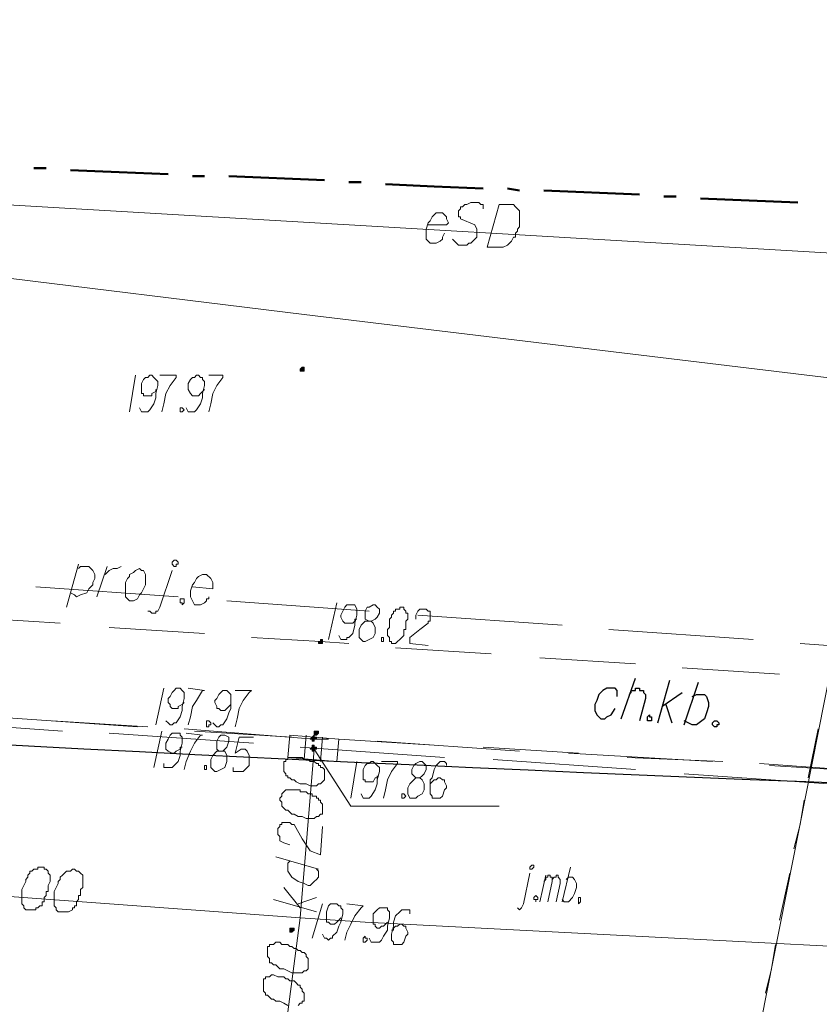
# Model space of a CAD drawing. Header units: metres. Extents: x 7431553 to 7432401, y 5544342 to 5544539.
# Tile 144 of 180: x 7432150 to 7432166, y 5544508 to 5544528. Entities that reach past the tile are written whole.
import ezdxf

# ---------------------------------------------------------------- set-up
doc = ezdxf.new("R2010")
doc.units = ezdxf.units.M
doc.header["$MEASUREMENT"] = 0
doc.layers.add('BG-PR90-PB-PZT-PZT01_2026_04_14$0$MAPA DCP', color=7, linetype='Continuous', lineweight=0)
doc.layers.add('PRIMETECH_XREF', color=7, linetype='Continuous', lineweight=5)

# ---------------------------------------------------------------- blocks, each defined once
blk = doc.blocks.new('BG-PR90-PB-PZT-PZT01_2026_04_14$0$Naddrwiną2025_v2klauzulap')
at = {"layer": 'BG-PR90-PB-PZT-PZT01_2026_04_14$0$MAPA DCP', "linetype": 'Continuous', "lineweight": 0, "transparency": 33554559}
for points in [[(7431647.147, 5544570.232), (7431647.189, 5544570.232), (7431647.189, 5544570.232), (7431647.189, 5544570.316), (7431647.147, 5544570.316), (7431647.147, 5544570.316), (7431647.147, 5544570.316), (7431647.147, 5544570.316), (7431647.105, 5544570.316), (7431647.105, 5544570.316), (7431647.105, 5544570.274), (7431647.105, 5544570.274), (7431647.105, 5544570.274), (7431647.147, 5544570.274)], [(7431649.052, 5544570.147), (7431649.052, 5544570.147), (7431649.052, 5544570.147), (7431649.094, 5544570.147), (7431649.094, 5544570.147), (7431649.094, 5544570.147), (7431649.094, 5544570.189), (7431649.094, 5544570.189), (7431649.094, 5544570.189), (7431649.094, 5544570.189), (7431649.052, 5544570.232), (7431649.052, 5544570.232), (7431649.052, 5544570.232), (7431649.052, 5544570.232), (7431649.01, 5544570.232), (7431649.01, 5544570.189), (7431649.01, 5544570.189), (7431649.01, 5544570.189), (7431649.01, 5544570.189), (7431649.01, 5544570.147), (7431649.01, 5544570.147), (7431649.01, 5544570.147), (7431649.01, 5544570.147)], [(7431649.179, 5544570.062), (7431649.179, 5544570.105), (7431649.221, 5544570.105), (7431649.221, 5544570.147), (7431649.179, 5544570.147), (7431649.179, 5544570.147), (7431649.179, 5544570.147), (7431649.179, 5544570.189), (7431649.179, 5544570.189), (7431649.137, 5544570.189), (7431649.137, 5544570.147), (7431649.137, 5544570.147), (7431649.137, 5544570.147), (7431649.137, 5544570.147), (7431649.094, 5544570.147), (7431649.137, 5544570.105), (7431649.137, 5544570.105), (7431649.137, 5544570.105), (7431649.137, 5544570.105), (7431649.137, 5544570.105), (7431649.137, 5544570.105)], [(7431641.474, 5544569.851), (7431641.474, 5544569.851), (7431641.517, 5544569.851), (7431641.517, 5544569.935), (7431641.474, 5544569.935), (7431641.474, 5544569.935), (7431641.474, 5544569.935), (7431641.474, 5544569.935), (7431641.432, 5544569.935), (7431641.432, 5544569.935), (7431641.432, 5544569.935), (7431641.432, 5544569.893), (7431641.432, 5544569.893), (7431641.432, 5544569.893), (7431641.432, 5544569.893)], [(7431653.158, 5544569.639), (7431653.158, 5544569.639), (7431653.158, 5544569.639), (7431653.158, 5544569.639), (7431653.201, 5544569.639), (7431653.201, 5544569.681), (7431653.201, 5544569.681), (7431653.201, 5544569.681), (7431653.201, 5544569.681), (7431653.158, 5544569.724), (7431653.158, 5544569.724), (7431653.158, 5544569.724), (7431653.158, 5544569.724), (7431653.116, 5544569.724), (7431653.116, 5544569.724), (7431653.116, 5544569.724), (7431653.116, 5544569.681), (7431653.116, 5544569.681), (7431653.116, 5544569.681), (7431653.116, 5544569.681), (7431653.116, 5544569.639), (7431653.116, 5544569.639), (7431653.116, 5544569.639), (7431653.116, 5544569.639), (7431653.116, 5544569.639)]]:
    blk.add_hatch(color=256, dxfattribs=at).paths.add_polyline_path(points)
at = {"layer": 'BG-PR90-PB-PZT-PZT01_2026_04_14$0$MAPA DCP', "linetype": 'Continuous', "lineweight": 0, "true_color": 0x9a3300, "transparency": 33554559}
blk.add_hatch(color=24, dxfattribs=at).paths.add_polyline_path([(7431649.391, 5544570.062), (7431649.391, 5544570.105), (7431649.433, 5544570.105), (7431649.433, 5544570.147), (7431649.391, 5544570.147), (7431649.391, 5544570.147), (7431649.391, 5544570.147), (7431649.391, 5544570.189), (7431649.391, 5544570.189), (7431649.348, 5544570.189), (7431649.348, 5544570.147), (7431649.348, 5544570.147), (7431649.348, 5544570.147), (7431649.306, 5544570.147), (7431649.306, 5544570.147), (7431649.306, 5544570.105), (7431649.348, 5544570.105), (7431649.348, 5544570.105), (7431649.348, 5544570.105), (7431649.348, 5544570.105), (7431649.348, 5544570.105)])
at = {"layer": 'BG-PR90-PB-PZT-PZT01_2026_04_14$0$MAPA DCP', "linetype": 'Continuous', "lineweight": 18, "transparency": 33554687}
for points in [[(7431647.782, 5544690.374), (7431650.83, 5544686.987), (7431669.838, 5544671.027), (7431674.706, 5544669.419), (7431674.071, 5544660.444), (7431673.859, 5544657.311), (7431673.182, 5544646.728), (7431669.795, 5544596.859), (7431670.727, 5544580.519), (7431669.541, 5544576.582), (7431663.784, 5544577.725), (7431638.977, 5544582.635), (7431654.894, 5544603.76), (7431656.037, 5544608.713), (7431647.147, 5544632.165), (7431642.49, 5544637.711), (7431645.919, 5544688.426), (7431646.046, 5544690.585)], [(7431638.088, 5544583.059), (7431638.977, 5544582.635), (7431663.784, 5544577.725), (7431669.541, 5544576.582), (7431669.033, 5544570.486), (7431668.61, 5544564.601), (7431667.213, 5544545.213), (7431636.479, 5544546.821)], [(7431649.899, 5544582.424), (7431649.687, 5544579.418)], [(7431649.856, 5544581.662), (7431649.729, 5544579.63)], [(7431649.899, 5544577.852), (7431650.11, 5544580.857)], [(7431647.697, 5544577.809), (7431647.824, 5544579.841)], [(7431649.645, 5544578.656), (7431649.56, 5544576.666)], [(7431649.645, 5544578.444), (7431649.475, 5544575.439)], [(7431647.486, 5544574.846), (7431647.613, 5544576.836)], [(7431649.602, 5544573.872), (7431649.814, 5544576.836)], [(7431649.475, 5544575.65), (7431649.348, 5544573.661)], [(7431649.433, 5544574.423), (7431649.221, 5544571.459)], [(7431647.274, 5544571.84), (7431647.401, 5544573.83)], [(7431649.348, 5544569.851), (7431649.56, 5544572.856)], [(7431649.306, 5544572.645), (7431649.179, 5544570.655)], [(7431647.062, 5544568.835), (7431647.147, 5544570.274), (7431647.189, 5544570.867)], [(7431649.179, 5544570.443), (7431649.179, 5544570.147), (7431648.967, 5544567.438)], [(7431649.137, 5544569.681), (7431649.01, 5544567.649)], [(7431649.052, 5544565.871), (7431649.264, 5544568.877)], [(7431646.851, 5544565.871), (7431646.978, 5544567.861)], [(7431648.925, 5544566.676), (7431648.798, 5544564.686)], [(7431648.925, 5544566.464), (7431648.713, 5544563.458)], [(7431646.639, 5544562.866), (7431646.766, 5544564.855)], [(7431648.798, 5544561.892), (7431649.01, 5544564.898)]]:
    blk.add_lwpolyline(points, dxfattribs=at)
at = {"layer": 'BG-PR90-PB-PZT-PZT01_2026_04_14$0$MAPA DCP', "color": 30, "linetype": 'Continuous', "lineweight": 18, "true_color": 0xff6500, "transparency": 33554687}
blk.add_lwpolyline([(7431634.193, 5544494.582), (7431635.421, 5544515.283), (7431637.326, 5544536.873), (7431638.638, 5544556.135), (7431640.331, 5544569.935), (7431642.533, 5544588.181), (7431638.68, 5544596.648)], dxfattribs=at)
at = {"layer": 'BG-PR90-PB-PZT-PZT01_2026_04_14$0$MAPA DCP', "color": 24, "linetype": 'Continuous', "lineweight": 18, "true_color": 0x9a3300, "transparency": 33554687}
for points in [[(7431650.745, 5544540.429), (7431652.904, 5544569.851), (7431652.989, 5544571.205), (7431653.92, 5544589.197)], [(7431649.391, 5544570.147), (7431650.576, 5544570.909), (7431650.576, 5544573.999)], [(7431649.645, 5544570.274), (7431649.137, 5544570.316)], [(7431651.38, 5544569.639), (7431651.338, 5544569.512), (7431651.296, 5544569.427), (7431651.211, 5544569.427), (7431651.169, 5544569.385), (7431651.126, 5544569.385), (7431651.084, 5544569.385), (7431651.042, 5544569.385), (7431650.999, 5544569.427), (7431650.957, 5544569.427), (7431650.957, 5544569.47), (7431650.915, 5544569.47), (7431650.915, 5544569.512), (7431650.915, 5544569.554), (7431650.915, 5544569.597), (7431650.915, 5544569.639), (7431650.957, 5544569.681), (7431650.957, 5544569.724), (7431651.253, 5544569.893), (7431651.507, 5544570.062), (7431651.592, 5544570.274), (7431650.999, 5544570.316)], [(7431651.634, 5544569.343), (7431651.888, 5544570.232)], [(7431651.719, 5544569.639), (7431651.761, 5544569.597), (7431651.931, 5544569.597), (7431652.058, 5544569.681), (7431652.142, 5544569.808), (7431652.185, 5544569.935), (7431652.227, 5544570.02), (7431652.227, 5544570.062), (7431652.185, 5544570.105), (7431652.142, 5544570.147), (7431652.1, 5544570.189), (7431652.058, 5544570.232), (7431652.015, 5544570.232), (7431651.931, 5544570.232), (7431651.888, 5544570.189)], [(7431652.608, 5544569.808), (7431652.481, 5544570.189)], [(7431652.777, 5544570.189), (7431652.523, 5544569.3)], [(7431649.602, 5544569.935), (7431649.094, 5544569.978)], [(7431649.391, 5544570.147), (7431652.904, 5544569.851)], [(7431652.693, 5544569.851), (7431652.269, 5544569.512)], [(7431657.138, 5544569.3), (7431652.904, 5544569.851)], [(7431654.725, 5544569.808), (7431654.682, 5544569.851), (7431654.682, 5544569.893), (7431654.64, 5544569.893), (7431654.64, 5544569.935), (7431654.598, 5544569.935), (7431654.555, 5544569.935), (7431654.513, 5544569.935), (7431654.471, 5544569.935), (7431654.428, 5544569.893), (7431654.386, 5544569.893), (7431654.344, 5544569.851), (7431654.301, 5544569.851), (7431654.301, 5544569.808), (7431654.259, 5544569.766), (7431654.217, 5544569.724), (7431654.217, 5544569.681), (7431654.217, 5544569.639), (7431654.174, 5544569.597), (7431654.174, 5544569.554), (7431654.132, 5544569.512), (7431654.132, 5544569.47), (7431654.132, 5544569.427), (7431654.132, 5544569.385), (7431654.09, 5544569.3), (7431654.09, 5544569.258), (7431654.132, 5544569.216), (7431654.132, 5544569.173), (7431654.132, 5544569.131), (7431654.174, 5544569.131), (7431654.174, 5544569.089), (7431654.217, 5544569.089), (7431654.259, 5544569.089), (7431654.428, 5544569.089), (7431654.471, 5544569.131), (7431654.513, 5544569.131), (7431654.513, 5544569.173), (7431654.555, 5544569.216), (7431654.598, 5544569.258), (7431654.598, 5544569.3), (7431654.64, 5544569.343), (7431654.64, 5544569.427), (7431654.682, 5544569.512), (7431654.725, 5544569.597)]]:
    blk.add_lwpolyline(points, dxfattribs=at)
at = {"layer": 'BG-PR90-PB-PZT-PZT01_2026_04_14$0$MAPA DCP', "color": 1, "linetype": 'Continuous', "lineweight": 18, "transparency": 33554687}
for points in [[(7431636.225, 5544533.825), (7431637.749, 5544558.675), (7431639.485, 5544588.266)], [(7431647.189, 5544580.265), (7431647.401, 5544583.27)], [(7431646.893, 5544576.285), (7431647.105, 5544579.291)], [(7431646.597, 5544572.306), (7431646.808, 5544575.312)], [(7431638.13, 5544573.661), (7431638.045, 5544573.661), (7431638.045, 5544573.618), (7431638.003, 5544573.576), (7431638.003, 5544573.534), (7431638.003, 5544573.491), (7431638.003, 5544573.449), (7431638.003, 5544573.407), (7431638.045, 5544573.322), (7431638.045, 5544573.28), (7431638.088, 5544573.237), (7431638.088, 5544573.195), (7431638.13, 5544573.195), (7431638.172, 5544573.153), (7431638.215, 5544573.153), (7431638.257, 5544573.153), (7431638.299, 5544573.153), (7431638.299, 5544573.195), (7431638.341, 5544573.195), (7431638.469, 5544573.491), (7431638.553, 5544573.534), (7431638.596, 5544573.534), (7431638.638, 5544573.534), (7431638.68, 5544573.534), (7431638.723, 5544573.534), (7431638.765, 5544573.491), (7431638.807, 5544573.449), (7431638.85, 5544573.407), (7431638.85, 5544573.364), (7431638.892, 5544573.322), (7431638.892, 5544573.28), (7431638.892, 5544573.237), (7431638.892, 5544573.153), (7431638.85, 5544573.11), (7431638.807, 5544573.068), (7431638.765, 5544573.026)], [(7431638.469, 5544572.518), (7431638.469, 5544572.899), (7431638.426, 5544572.941), (7431638.341, 5544572.899), (7431638.299, 5544572.899), (7431638.215, 5544572.814), (7431638.215, 5544572.772), (7431638.215, 5544572.687), (7431638.257, 5544572.645), (7431638.299, 5544572.602), (7431638.384, 5544572.56), (7431638.426, 5544572.518), (7431638.553, 5544572.475), (7431638.638, 5544572.475), (7431638.68, 5544572.475), (7431638.765, 5544572.475), (7431638.85, 5544572.56), (7431638.85, 5544572.602), (7431638.85, 5544572.687), (7431638.807, 5544572.772), (7431638.765, 5544572.814), (7431638.723, 5544572.814), (7431638.638, 5544572.856)], [(7431646.3, 5544568.327), (7431646.512, 5544571.29)], [(7431646.004, 5544567.607), (7431646.046, 5544568.03), (7431645.919, 5544568.03), (7431645.835, 5544567.988), (7431645.75, 5544567.903), (7431645.75, 5544567.861), (7431645.75, 5544567.819), (7431645.792, 5544567.734), (7431645.835, 5544567.692), (7431645.919, 5544567.649), (7431645.962, 5544567.607), (7431646.089, 5544567.565), (7431646.173, 5544567.565), (7431646.216, 5544567.565), (7431646.3, 5544567.607), (7431646.385, 5544567.649), (7431646.385, 5544567.692), (7431646.385, 5544567.776), (7431646.343, 5544567.861), (7431646.3, 5544567.903), (7431646.258, 5544567.903), (7431646.258, 5544567.946), (7431646.216, 5544567.946)], [(7431646.004, 5544564.347), (7431646.216, 5544567.311)], [(7431646.512, 5544566.676), (7431646.512, 5544566.718), (7431646.554, 5544566.76), (7431646.554, 5544566.845), (7431646.512, 5544566.845), (7431646.512, 5544566.887), (7431646.427, 5544566.93), (7431645.665, 5544567.184)], [(7431645.75, 5544565.787), (7431645.708, 5544565.829), (7431645.665, 5544565.871), (7431645.623, 5544565.956), (7431645.623, 5544566.041), (7431645.581, 5544566.125)], [(7431646.216, 5544565.617), (7431645.581, 5544565.829)], [(7431645.623, 5544565.236), (7431645.581, 5544565.279), (7431645.581, 5544565.448), (7431645.623, 5544565.49), (7431645.665, 5544565.533), (7431645.75, 5544565.575), (7431645.835, 5544565.575), (7431645.919, 5544565.533), (7431645.962, 5544565.533), (7431646.046, 5544565.448), (7431646.131, 5544565.406), (7431646.173, 5544565.279), (7431646.216, 5544565.194), (7431646.173, 5544565.152), (7431646.131, 5544565.067)], [(7431646.427, 5544564.982), (7431645.538, 5544565.236)]]:
    blk.add_lwpolyline(points, dxfattribs=at)
at = {"layer": 'BG-PR90-PB-PZT-PZT01_2026_04_14$0$MAPA DCP', "color": 94, "linetype": 'Continuous', "lineweight": 18, "true_color": 0x009a00, "transparency": 33554687}
for points in [[(7431648.967, 5544580.646), (7431649.983, 5544580.434)], [(7431650.449, 5544580.349), (7431650.957, 5544580.265), (7431651.465, 5544580.138)], [(7431651.973, 5544580.053), (7431652.947, 5544579.841)], [(7431653.455, 5544579.757), (7431653.963, 5544579.672), (7431654.471, 5544579.545)]]:
    blk.add_lwpolyline(points, dxfattribs=at)
at = {"layer": 'BG-PR90-PB-PZT-PZT01_2026_04_14$0$MAPA DCP', "linetype": 'Continuous', "lineweight": 50, "transparency": 33554687}
for points in [[(7431638.003, 5544580.222), (7431637.961, 5544579.206), (7431637.918, 5544578.19)], [(7431637.876, 5544577.682), (7431637.876, 5544577.428)], [(7431637.833, 5544576.92), (7431637.749, 5544574.931)], [(7431637.749, 5544574.423), (7431637.707, 5544574.169)], [(7431637.707, 5544573.661), (7431637.664, 5544572.645), (7431637.622, 5544571.629)], [(7431637.58, 5544571.121), (7431637.58, 5544570.867)], [(7431637.537, 5544570.359), (7431637.453, 5544568.369)], [(7431637.453, 5544567.861), (7431637.453, 5544567.607)], [(7431637.41, 5544567.099), (7431637.368, 5544566.083), (7431637.326, 5544565.067)], [(7431637.283, 5544564.559), (7431637.283, 5544564.305)]]:
    blk.add_lwpolyline(points, dxfattribs=at)
at = {"layer": 'BG-PR90-PB-PZT-PZT01_2026_04_14$0$MAPA DCP', "linetype": 'Continuous', "lineweight": 25, "transparency": 33554687}
for points in [[(7431648.798, 5544578.487), (7431648.798, 5544578.529), (7431648.84, 5544578.571), (7431648.883, 5544578.571), (7431648.883, 5544578.529), (7431648.925, 5544578.529), (7431648.925, 5544578.487), (7431648.883, 5544578.444), (7431648.84, 5544578.444)], [(7431648.671, 5544577.132), (7431648.713, 5544577.132), (7431648.713, 5544577.174), (7431648.798, 5544577.174), (7431648.798, 5544577.132), (7431648.798, 5544577.09), (7431648.756, 5544577.09), (7431648.713, 5544577.09)]]:
    blk.add_lwpolyline(points, close=True, dxfattribs=at)
for points in [[(7431648.29, 5544578.021), (7431648.248, 5544578.106), (7431648.248, 5544578.275), (7431648.29, 5544578.317), (7431648.417, 5544578.36), (7431648.502, 5544578.36), (7431648.629, 5544578.317), (7431648.756, 5544578.275), (7431648.883, 5544578.106), (7431648.883, 5544578.021), (7431648.84, 5544577.936), (7431648.798, 5544577.852)], [(7431648.883, 5544577.852), (7431647.994, 5544578.148)], [(7431648.502, 5544577.386), (7431648.205, 5544577.809)], [(7431648.84, 5544577.301), (7431647.951, 5544577.555)], [(7431648.459, 5544577.471), (7431648.84, 5544577.598)], [(7431648.248, 5544576.709), (7431648.205, 5544576.751), (7431648.163, 5544576.751), (7431648.163, 5544576.836), (7431648.121, 5544576.836), (7431648.121, 5544576.878), (7431648.121, 5544576.92), (7431648.163, 5544576.92), (7431648.163, 5544576.963), (7431648.163, 5544577.005), (7431648.205, 5544577.005), (7431648.248, 5544577.047), (7431648.29, 5544577.047), (7431648.332, 5544577.047), (7431648.798, 5544576.92)], [(7431648.756, 5544576.539), (7431647.909, 5544576.836)], [(7431648.29, 5544576.455), (7431648.163, 5544576.455), (7431648.121, 5544576.412), (7431648.121, 5544576.243), (7431648.163, 5544576.158), (7431648.248, 5544576.074), (7431648.375, 5544576.031), (7431648.459, 5544575.989), (7431648.544, 5544575.989), (7431648.586, 5544575.989), (7431648.671, 5544576.031), (7431648.713, 5544576.074), (7431648.756, 5544576.116), (7431648.756, 5544576.201), (7431648.713, 5544576.243), (7431648.671, 5544576.328), (7431648.544, 5544576.412)]]:
    blk.add_lwpolyline(points, dxfattribs=at)
at = {"layer": 'BG-PR90-PB-PZT-PZT01_2026_04_14$0$MAPA DCP', "linetype": 'Continuous', "lineweight": 9, "transparency": 33554687}
for points in [[(7431652.1, 5544575.396), (7431652.058, 5544575.439), (7431652.058, 5544575.523), (7431652.1, 5544575.566), (7431652.185, 5544575.608), (7431652.269, 5544575.608), (7431652.396, 5544575.566), (7431652.481, 5544575.523), (7431652.566, 5544575.439), (7431652.566, 5544575.396), (7431652.566, 5544575.354), (7431652.523, 5544575.312)], [(7431652.566, 5544575.312), (7431651.846, 5544575.481)], [(7431652.142, 5544574.931), (7431652.1, 5544574.973), (7431652.058, 5544574.973), (7431652.058, 5544575.015), (7431652.015, 5544575.015), (7431652.015, 5544575.058), (7431652.058, 5544575.058), (7431652.058, 5544575.1), (7431652.142, 5544575.1), (7431652.1, 5544575.1), (7431652.058, 5544575.142), (7431652.058, 5544575.185), (7431652.015, 5544575.185), (7431652.015, 5544575.227), (7431652.058, 5544575.227), (7431652.1, 5544575.269), (7431652.142, 5544575.269), (7431652.185, 5544575.269), (7431652.566, 5544575.185)], [(7431652.566, 5544575.015), (7431652.142, 5544575.1)], [(7431652.566, 5544574.846), (7431652.015, 5544574.973)], [(7431652.693, 5544574.38), (7431652.735, 5544574.423), (7431652.693, 5544574.465), (7431652.608, 5544574.507), (7431651.973, 5544574.634)], [(7431646.681, 5544572.264), (7431646.597, 5544572.264), (7431646.512, 5544572.306), (7431646.47, 5544572.348), (7431646.47, 5544572.391), (7431646.47, 5544572.433), (7431646.47, 5544572.475), (7431646.512, 5544572.518), (7431646.512, 5544572.56), (7431646.554, 5544572.56), (7431646.597, 5544572.56), (7431646.639, 5544572.56), (7431646.681, 5544572.56), (7431646.724, 5544572.56), (7431646.724, 5544572.518), (7431646.766, 5544572.518), (7431646.893, 5544572.348), (7431647.062, 5544572.137), (7431647.189, 5544572.137), (7431647.232, 5544572.518)], [(7431652.82, 5544572.137), (7431652.735, 5544572.137), (7431652.735, 5544571.967), (7431652.777, 5544571.925), (7431652.862, 5544571.84), (7431652.989, 5544571.798), (7431653.074, 5544571.798), (7431653.243, 5544571.756), (7431653.328, 5544571.756), (7431653.37, 5544571.756), (7431653.412, 5544571.798), (7431653.455, 5544571.798), (7431653.455, 5544571.84), (7431653.455, 5544571.883), (7431653.455, 5544571.925), (7431653.455, 5544571.967), (7431653.412, 5544572.01), (7431653.285, 5544572.052), (7431653.243, 5544572.094), (7431653.201, 5544572.094), (7431653.116, 5544572.052), (7431653.074, 5544572.052), (7431653.074, 5544572.01), (7431653.031, 5544571.967), (7431653.031, 5544571.925), (7431653.074, 5544571.883), (7431653.074, 5544571.84), (7431653.116, 5544571.798), (7431653.158, 5544571.798), (7431653.158, 5544571.756)], [(7431653.328, 5544571.29), (7431653.412, 5544571.332), (7431653.412, 5544571.502), (7431653.37, 5544571.544), (7431653.285, 5544571.586), (7431653.158, 5544571.671), (7431653.074, 5544571.671), (7431652.904, 5544571.713), (7431652.82, 5544571.713), (7431652.777, 5544571.713), (7431652.735, 5544571.671), (7431652.693, 5544571.671), (7431652.693, 5544571.629), (7431652.693, 5544571.544), (7431652.693, 5544571.502), (7431652.735, 5544571.459), (7431652.82, 5544571.375), (7431652.904, 5544571.375), (7431652.947, 5544571.375), (7431653.031, 5544571.375), (7431653.031, 5544571.417), (7431653.074, 5544571.417), (7431653.116, 5544571.459), (7431653.116, 5544571.502), (7431653.074, 5544571.544), (7431653.074, 5544571.586), (7431653.031, 5544571.629), (7431652.989, 5544571.671)], [(7431646.724, 5544571.29), (7431646.724, 5544571.332), (7431646.681, 5544571.417), (7431646.639, 5544571.459), (7431646.554, 5544571.502), (7431646.47, 5544571.502), (7431646.427, 5544571.459), (7431646.385, 5544571.417), (7431646.385, 5544571.375), (7431646.427, 5544571.29), (7431646.427, 5544571.248), (7431646.512, 5544571.205), (7431646.554, 5544571.205), (7431646.639, 5544571.205), (7431646.681, 5544571.205), (7431646.724, 5544571.29), (7431646.724, 5544571.205), (7431646.808, 5544571.121), (7431646.893, 5544571.078), (7431646.935, 5544571.078), (7431647.062, 5544571.078), (7431647.105, 5544571.121), (7431647.147, 5544571.163), (7431647.147, 5544571.205), (7431647.105, 5544571.29), (7431647.062, 5544571.375), (7431646.978, 5544571.417), (7431646.935, 5544571.417), (7431646.851, 5544571.417), (7431646.766, 5544571.375), (7431646.724, 5544571.332)], [(7431647.02, 5544570.655), (7431647.105, 5544570.697), (7431647.105, 5544570.824), (7431647.062, 5544570.824), (7431647.062, 5544570.867), (7431646.978, 5544570.951), (7431646.808, 5544570.994), (7431646.766, 5544570.994), (7431646.597, 5544571.036), (7431646.47, 5544571.036), (7431646.385, 5544570.994), (7431646.385, 5544570.951), (7431646.385, 5544570.909), (7431646.385, 5544570.867), (7431646.385, 5544570.824), (7431646.427, 5544570.782), (7431646.512, 5544570.74), (7431646.597, 5544570.697), (7431646.639, 5544570.697), (7431646.724, 5544570.74), (7431646.766, 5544570.782), (7431646.766, 5544570.824), (7431646.766, 5544570.867), (7431646.766, 5544570.909), (7431646.766, 5544570.951), (7431646.724, 5544570.994), (7431646.681, 5544570.994), (7431646.681, 5544571.036)], [(7431652.608, 5544570.824), (7431652.65, 5544571.163), (7431652.693, 5544571.121), (7431652.862, 5544570.994), (7431653.031, 5544570.909), (7431653.201, 5544570.824), (7431653.37, 5544570.782)], [(7431646.343, 5544570.613), (7431647.105, 5544570.443)], [(7431653.243, 5544570.316), (7431653.328, 5544570.359), (7431653.328, 5544570.401), (7431653.37, 5544570.443), (7431653.328, 5544570.486), (7431653.328, 5544570.528), (7431653.285, 5544570.528), (7431653.201, 5544570.613), (7431653.074, 5544570.655), (7431652.989, 5544570.697), (7431652.82, 5544570.74), (7431652.735, 5544570.74), (7431652.693, 5544570.697), (7431652.65, 5544570.697), (7431652.65, 5544570.655), (7431652.608, 5544570.613), (7431652.608, 5544570.57), (7431652.608, 5544570.528), (7431652.608, 5544570.486), (7431652.65, 5544570.443), (7431652.777, 5544570.401), (7431652.82, 5544570.401), (7431652.862, 5544570.401), (7431652.947, 5544570.401), (7431652.989, 5544570.401), (7431652.989, 5544570.443), (7431653.031, 5544570.486), (7431653.031, 5544570.528), (7431653.031, 5544570.57), (7431652.989, 5544570.613), (7431652.947, 5544570.655), (7431652.904, 5544570.697)], [(7431652.608, 5544570.316), (7431653.328, 5544570.105)], [(7431648.163, 5544568.496), (7431648.163, 5544568.835), (7431648.205, 5544568.792), (7431648.375, 5544568.665), (7431648.544, 5544568.581), (7431648.756, 5544568.538), (7431648.925, 5544568.496)], [(7431649.137, 5544568.877), (7431649.137, 5544568.581), (7431649.475, 5544568.496), (7431649.391, 5544568.623), (7431649.391, 5544568.708), (7431649.433, 5544568.75), (7431649.518, 5544568.792), (7431649.602, 5544568.792), (7431649.729, 5544568.792), (7431649.772, 5544568.75), (7431649.856, 5544568.665), (7431649.856, 5544568.581), (7431649.856, 5544568.496), (7431649.856, 5544568.454), (7431649.772, 5544568.454)], [(7431648.84, 5544568.03), (7431648.883, 5544568.073), (7431648.925, 5544568.115), (7431648.925, 5544568.157), (7431648.883, 5544568.2), (7431648.883, 5544568.242), (7431648.756, 5544568.327), (7431648.629, 5544568.369), (7431648.544, 5544568.411), (7431648.375, 5544568.411), (7431648.29, 5544568.411), (7431648.248, 5544568.411), (7431648.205, 5544568.369), (7431648.163, 5544568.327), (7431648.163, 5544568.284), (7431648.163, 5544568.242), (7431648.205, 5544568.2), (7431648.248, 5544568.157), (7431648.332, 5544568.115), (7431648.375, 5544568.073), (7431648.417, 5544568.073), (7431648.502, 5544568.115), (7431648.544, 5544568.115), (7431648.544, 5544568.157), (7431648.586, 5544568.2), (7431648.586, 5544568.242), (7431648.586, 5544568.284), (7431648.544, 5544568.327), (7431648.502, 5544568.369), (7431648.459, 5544568.411)], [(7431649.433, 5544568.157), (7431649.433, 5544568.242), (7431649.391, 5544568.284), (7431649.348, 5544568.327), (7431649.221, 5544568.369), (7431649.137, 5544568.369), (7431649.094, 5544568.284), (7431649.094, 5544568.242), (7431649.094, 5544568.2), (7431649.137, 5544568.157), (7431649.221, 5544568.115), (7431649.264, 5544568.115), (7431649.348, 5544568.115), (7431649.391, 5544568.115), (7431649.433, 5544568.157), (7431649.433, 5544568.115), (7431649.518, 5544568.03), (7431649.602, 5544567.988), (7431649.645, 5544567.988), (7431649.772, 5544567.988), (7431649.814, 5544568.03), (7431649.856, 5544568.073), (7431649.856, 5544568.115), (7431649.814, 5544568.2), (7431649.772, 5544568.284), (7431649.645, 5544568.327), (7431649.518, 5544568.327), (7431649.433, 5544568.284), (7431649.433, 5544568.242)], [(7431641.601, 5544567.946), (7431641.601, 5544568.242), (7431641.644, 5544568.242), (7431641.813, 5544568.115), (7431641.982, 5544568.03), (7431642.194, 5544567.988), (7431642.363, 5544567.946)], [(7431642.279, 5544567.48), (7431642.363, 5544567.522), (7431642.363, 5544567.649), (7431642.321, 5544567.692), (7431642.194, 5544567.776), (7431642.067, 5544567.819), (7431641.982, 5544567.819), (7431641.813, 5544567.861), (7431641.728, 5544567.861), (7431641.686, 5544567.819), (7431641.644, 5544567.819), (7431641.644, 5544567.776), (7431641.601, 5544567.734), (7431641.601, 5544567.692), (7431641.644, 5544567.649), (7431641.644, 5544567.607), (7431641.686, 5544567.565), (7431641.771, 5544567.522), (7431641.855, 5544567.522), (7431641.898, 5544567.522), (7431641.982, 5544567.565), (7431642.025, 5544567.607), (7431642.025, 5544567.649), (7431642.025, 5544567.692), (7431642.025, 5544567.734), (7431641.982, 5544567.776), (7431641.94, 5544567.819), (7431641.898, 5544567.861)], [(7431648.121, 5544567.522), (7431648.163, 5544567.861), (7431648.163, 5544567.819), (7431648.375, 5544567.692), (7431648.502, 5544567.607), (7431648.713, 5544567.565), (7431648.883, 5544567.522)], [(7431649.052, 5544567.48), (7431649.094, 5544567.819), (7431649.094, 5544567.776), (7431649.264, 5544567.649), (7431649.433, 5544567.565), (7431649.645, 5544567.48), (7431649.814, 5544567.438)], [(7431648.798, 5544567.057), (7431648.84, 5544567.099), (7431648.883, 5544567.141), (7431648.883, 5544567.184), (7431648.84, 5544567.226), (7431648.84, 5544567.268), (7431648.713, 5544567.353), (7431648.586, 5544567.395), (7431648.502, 5544567.395), (7431648.332, 5544567.438), (7431648.248, 5544567.438), (7431648.205, 5544567.438), (7431648.163, 5544567.395), (7431648.121, 5544567.353), (7431648.121, 5544567.268), (7431648.163, 5544567.226), (7431648.205, 5544567.184), (7431648.29, 5544567.141), (7431648.332, 5544567.099), (7431648.417, 5544567.099), (7431648.459, 5544567.141), (7431648.502, 5544567.141), (7431648.544, 5544567.184), (7431648.544, 5544567.226), (7431648.544, 5544567.268), (7431648.544, 5544567.311), (7431648.502, 5544567.311), (7431648.459, 5544567.395), (7431648.417, 5544567.438)], [(7431649.687, 5544567.014), (7431649.772, 5544567.014), (7431649.772, 5544567.184), (7431649.729, 5544567.226), (7431649.645, 5544567.311), (7431649.518, 5544567.353), (7431649.433, 5544567.353), (7431649.264, 5544567.395), (7431649.179, 5544567.395), (7431649.137, 5544567.395), (7431649.094, 5544567.353), (7431649.052, 5544567.353), (7431649.052, 5544567.311), (7431649.052, 5544567.226), (7431649.052, 5544567.184), (7431649.094, 5544567.141), (7431649.179, 5544567.099), (7431649.264, 5544567.057), (7431649.306, 5544567.057), (7431649.391, 5544567.057), (7431649.433, 5544567.099), (7431649.475, 5544567.184), (7431649.475, 5544567.226), (7431649.433, 5544567.268), (7431649.391, 5544567.353), (7431649.348, 5544567.353), (7431649.348, 5544567.395)], [(7431641.601, 5544566.93), (7431641.601, 5544567.268), (7431641.644, 5544567.268), (7431641.813, 5544567.141), (7431641.982, 5544567.057), (7431642.194, 5544567.014), (7431642.363, 5544566.972)], [(7431642.279, 5544566.506), (7431642.363, 5544566.549), (7431642.363, 5544566.676), (7431642.321, 5544566.718), (7431642.194, 5544566.803), (7431642.067, 5544566.845), (7431641.982, 5544566.845), (7431641.813, 5544566.887), (7431641.728, 5544566.887), (7431641.686, 5544566.845), (7431641.644, 5544566.803), (7431641.601, 5544566.76), (7431641.601, 5544566.718), (7431641.644, 5544566.676), (7431641.644, 5544566.633), (7431641.686, 5544566.591), (7431641.771, 5544566.549), (7431641.855, 5544566.549), (7431641.898, 5544566.549), (7431641.982, 5544566.549), (7431641.982, 5544566.591), (7431642.025, 5544566.591), (7431642.025, 5544566.676), (7431642.025, 5544566.718), (7431642.025, 5544566.76), (7431641.982, 5544566.76), (7431641.94, 5544566.845), (7431641.898, 5544566.845)], [(7431648.121, 5544567.014), (7431648.883, 5544566.845)], [(7431649.01, 5544566.972), (7431649.772, 5544566.803)], [(7431641.601, 5544566.422), (7431642.363, 5544566.295)]]:
    blk.add_lwpolyline(points, dxfattribs=at)
for points in [[(7431652.481, 5544575.65), (7431652.481, 5544575.693), (7431652.566, 5544575.693), (7431652.608, 5544575.65), (7431652.566, 5544575.65), (7431652.523, 5544575.65)], [(7431651.804, 5544574.677), (7431651.804, 5544574.719), (7431651.846, 5544574.719), (7431651.888, 5544574.677), (7431651.888, 5544574.634), (7431651.846, 5544574.634)], [(7431652.439, 5544574.761), (7431652.481, 5544574.804), (7431652.523, 5544574.804), (7431652.523, 5544574.761), (7431652.566, 5544574.761), (7431652.523, 5544574.761), (7431652.523, 5544574.719), (7431652.481, 5544574.719)], [(7431646.427, 5544571.967), (7431646.427, 5544571.925), (7431646.47, 5544571.925), (7431646.47, 5544571.84), (7431646.512, 5544571.84), (7431646.512, 5544571.798), (7431646.554, 5544571.798), (7431646.597, 5544571.756), (7431646.639, 5544571.756), (7431646.681, 5544571.713), (7431646.766, 5544571.713), (7431646.851, 5544571.713), (7431646.893, 5544571.671), (7431646.978, 5544571.671), (7431647.02, 5544571.671), (7431647.062, 5544571.713), (7431647.105, 5544571.713), (7431647.147, 5544571.713), (7431647.147, 5544571.756), (7431647.189, 5544571.756), (7431647.189, 5544571.798), (7431647.189, 5544571.84), (7431647.147, 5544571.883), (7431647.105, 5544571.925), (7431647.062, 5544571.967), (7431647.02, 5544572.01), (7431646.978, 5544572.01), (7431646.935, 5544572.01), (7431646.893, 5544572.01), (7431646.893, 5544572.052), (7431646.851, 5544572.052), (7431646.808, 5544572.052), (7431646.766, 5544572.052), (7431646.724, 5544572.052), (7431646.681, 5544572.094), (7431646.639, 5544572.094), (7431646.597, 5544572.094), (7431646.554, 5544572.094), (7431646.554, 5544572.052), (7431646.512, 5544572.052), (7431646.47, 5544572.01), (7431646.427, 5544572.01)], [(7431647.062, 5544571.544), (7431647.062, 5544571.586), (7431647.147, 5544571.586), (7431647.147, 5544571.544), (7431647.105, 5544571.544)], [(7431653.285, 5544571.205), (7431653.328, 5544571.205), (7431653.328, 5544571.248), (7431653.37, 5544571.248), (7431653.412, 5544571.205), (7431653.412, 5544571.163), (7431653.37, 5544571.163), (7431653.328, 5544571.163)], [(7431648.798, 5544567.903), (7431648.798, 5544567.946), (7431648.84, 5544567.988), (7431648.883, 5544567.988), (7431648.883, 5544567.946), (7431648.925, 5544567.946), (7431648.925, 5544567.903), (7431648.883, 5544567.903), (7431648.84, 5544567.903)], [(7431649.729, 5544567.861), (7431649.729, 5544567.903), (7431649.814, 5544567.903), (7431649.814, 5544567.861), (7431649.772, 5544567.861)], [(7431642.279, 5544567.395), (7431642.321, 5544567.438), (7431642.363, 5544567.395), (7431642.363, 5544567.353), (7431642.321, 5544567.353), (7431642.279, 5544567.353)]]:
    blk.add_lwpolyline(points, close=True, dxfattribs=at)
at = {"layer": 'BG-PR90-PB-PZT-PZT01_2026_04_14$0$MAPA DCP', "color": 1, "linetype": 'Continuous', "lineweight": 18, "transparency": 33554687}
for points in [[(7431638.045, 5544573.999), (7431638.045, 5544574.296), (7431638.088, 5544574.338), (7431638.13, 5544574.38), (7431638.172, 5544574.423), (7431638.257, 5544574.423), (7431638.384, 5544574.423), (7431638.469, 5544574.423), (7431638.511, 5544574.423), (7431638.553, 5544574.38), (7431638.596, 5544574.38), (7431638.638, 5544574.338), (7431638.723, 5544574.338), (7431638.723, 5544574.296), (7431638.807, 5544574.253), (7431638.85, 5544574.211), (7431638.892, 5544574.169), (7431638.934, 5544574.084), (7431638.934, 5544574.042), (7431638.934, 5544573.999), (7431638.934, 5544573.745)], [(7431645.454, 5544567.226), (7431645.454, 5544567.268), (7431645.496, 5544567.311), (7431645.538, 5544567.311), (7431645.538, 5544567.268), (7431645.581, 5544567.268), (7431645.581, 5544567.226), (7431645.538, 5544567.184), (7431645.496, 5544567.184)], [(7431646.258, 5544567.395), (7431646.258, 5544567.438), (7431646.343, 5544567.438), (7431646.385, 5544567.395), (7431646.343, 5544567.395), (7431646.343, 5544567.353), (7431646.3, 5544567.353), (7431646.258, 5544567.353)], [(7431645.623, 5544566.506), (7431645.665, 5544566.549), (7431645.665, 5544566.591), (7431645.75, 5544566.633), (7431645.792, 5544566.633), (7431645.835, 5544566.633), (7431645.877, 5544566.633), (7431645.962, 5544566.633), (7431646.046, 5544566.591), (7431646.131, 5544566.549), (7431646.173, 5544566.506), (7431646.258, 5544566.464), (7431646.3, 5544566.379), (7431646.3, 5544566.295), (7431646.258, 5544566.252), (7431646.216, 5544566.21), (7431646.173, 5544566.21), (7431646.089, 5544566.21), (7431645.962, 5544566.21), (7431645.919, 5544566.21), (7431645.835, 5544566.252), (7431645.792, 5544566.295), (7431645.75, 5544566.295), (7431645.708, 5544566.379), (7431645.665, 5544566.422)]]:
    blk.add_lwpolyline(points, close=True, dxfattribs=at)
at = {"layer": 'BG-PR90-PB-PZT-PZT01_2026_04_14$0$MAPA DCP', "color": 24, "linetype": 'Continuous', "lineweight": 9, "true_color": 0x9a3300, "transparency": 33554687}
for points in [[(7431649.729, 5544572.899), (7431649.687, 5544572.899), (7431649.645, 5544572.856), (7431649.645, 5544572.772), (7431649.687, 5544572.729), (7431649.729, 5544572.687), (7431649.814, 5544572.645), (7431649.983, 5544572.602), (7431650.026, 5544572.56), (7431650.195, 5544572.56), (7431650.322, 5544572.56), (7431650.364, 5544572.602), (7431650.407, 5544572.602), (7431650.407, 5544572.645), (7431650.407, 5544572.729), (7431650.407, 5544572.772), (7431650.364, 5544572.814), (7431650.237, 5544572.856), (7431650.195, 5544572.899), (7431650.153, 5544572.899), (7431650.068, 5544572.856), (7431650.026, 5544572.856), (7431650.026, 5544572.814), (7431649.983, 5544572.772), (7431649.983, 5544572.729), (7431650.026, 5544572.687), (7431650.026, 5544572.645), (7431650.068, 5544572.602), (7431650.11, 5544572.56)], [(7431649.983, 5544572.264), (7431649.983, 5544572.348), (7431649.941, 5544572.391), (7431649.899, 5544572.433), (7431649.814, 5544572.475), (7431649.729, 5544572.475), (7431649.687, 5544572.433), (7431649.645, 5544572.391), (7431649.645, 5544572.348), (7431649.687, 5544572.264), (7431649.729, 5544572.221), (7431649.814, 5544572.179), (7431649.899, 5544572.179), (7431649.941, 5544572.221), (7431649.983, 5544572.264), (7431650.026, 5544572.221), (7431650.11, 5544572.137), (7431650.195, 5544572.094), (7431650.237, 5544572.094), (7431650.322, 5544572.094), (7431650.407, 5544572.137), (7431650.407, 5544572.179), (7431650.407, 5544572.264), (7431650.364, 5544572.306), (7431650.322, 5544572.391), (7431650.237, 5544572.433), (7431650.195, 5544572.433), (7431650.11, 5544572.433), (7431650.026, 5544572.391), (7431649.983, 5544572.348)], [(7431649.645, 5544571.544), (7431649.645, 5544571.883), (7431649.687, 5544571.883), (7431649.856, 5544571.756), (7431650.026, 5544571.671), (7431650.237, 5544571.629), (7431650.407, 5544571.586)], [(7431650.322, 5544571.121), (7431650.407, 5544571.163), (7431650.407, 5544571.29), (7431650.364, 5544571.332), (7431650.237, 5544571.417), (7431650.11, 5544571.459), (7431650.026, 5544571.459), (7431649.856, 5544571.502), (7431649.772, 5544571.502), (7431649.729, 5544571.459), (7431649.687, 5544571.417), (7431649.645, 5544571.375), (7431649.645, 5544571.332), (7431649.687, 5544571.29), (7431649.687, 5544571.248), (7431649.729, 5544571.205), (7431649.814, 5544571.163), (7431649.899, 5544571.163), (7431649.941, 5544571.163), (7431650.026, 5544571.163), (7431650.026, 5544571.205), (7431650.068, 5544571.205), (7431650.068, 5544571.29), (7431650.068, 5544571.375), (7431649.983, 5544571.417), (7431649.983, 5544571.459), (7431649.941, 5544571.459)], [(7431649.645, 5544571.036), (7431650.407, 5544570.909)]]:
    blk.add_lwpolyline(points, dxfattribs=at)
blk.add_lwpolyline([(7431650.322, 5544571.967), (7431650.322, 5544572.01), (7431650.364, 5544572.052), (7431650.407, 5544572.01), (7431650.407, 5544571.967), (7431650.364, 5544571.967)], close=True, dxfattribs=at)
at = {"layer": 'BG-PR90-PB-PZT-PZT01_2026_04_14$0$MAPA DCP', "color": 24, "linetype": 'Continuous', "lineweight": 18, "true_color": 0x9a3300, "transparency": 33554687}
for points in [[(7431649.645, 5544570.613), (7431649.56, 5544569.597), (7431649.094, 5544569.639), (7431649.179, 5544570.655)], [(7431649.729, 5544569.512), (7431649.856, 5544569.512), (7431649.899, 5544569.554), (7431649.941, 5544569.554), (7431649.941, 5544569.597), (7431649.983, 5544569.597), (7431649.983, 5544569.639), (7431650.026, 5544569.681), (7431650.026, 5544569.724), (7431650.068, 5544569.766), (7431650.11, 5544569.851), (7431650.11, 5544569.978), (7431650.153, 5544570.062), (7431650.153, 5544570.105), (7431650.153, 5544570.189), (7431650.11, 5544570.232), (7431650.11, 5544570.274), (7431650.068, 5544570.316), (7431650.026, 5544570.359), (7431649.983, 5544570.359), (7431649.941, 5544570.359), (7431649.899, 5544570.359), (7431649.856, 5544570.359), (7431649.814, 5544570.359), (7431649.772, 5544570.316), (7431649.772, 5544570.274), (7431649.729, 5544570.274), (7431649.729, 5544570.232), (7431649.687, 5544570.232), (7431649.687, 5544570.189), (7431649.645, 5544570.147), (7431649.645, 5544570.105), (7431649.645, 5544570.062), (7431649.602, 5544570.02), (7431649.602, 5544569.978), (7431649.602, 5544569.935), (7431649.56, 5544569.893), (7431649.56, 5544569.851), (7431649.56, 5544569.808), (7431649.56, 5544569.724), (7431649.56, 5544569.681), (7431649.56, 5544569.639), (7431649.56, 5544569.597), (7431649.602, 5544569.597), (7431649.602, 5544569.554), (7431649.645, 5544569.554), (7431649.645, 5544569.512), (7431649.687, 5544569.512)], [(7431650.407, 5544569.427), (7431650.449, 5544569.427), (7431650.491, 5544569.47), (7431650.576, 5544569.47), (7431650.618, 5544569.512), (7431650.661, 5544569.554), (7431650.661, 5544569.597), (7431650.703, 5544569.639), (7431650.745, 5544569.681), (7431650.745, 5544569.724), (7431650.788, 5544569.808), (7431650.788, 5544569.893), (7431650.83, 5544569.978), (7431650.83, 5544570.062), (7431650.83, 5544570.147), (7431650.788, 5544570.189), (7431650.788, 5544570.232), (7431650.745, 5544570.274), (7431650.745, 5544570.316), (7431650.703, 5544570.316), (7431650.661, 5544570.316), (7431650.618, 5544570.316), (7431650.576, 5544570.316), (7431650.534, 5544570.316), (7431650.491, 5544570.274), (7431650.449, 5544570.274), (7431650.449, 5544570.232), (7431650.407, 5544570.232), (7431650.407, 5544570.189), (7431650.364, 5544570.189), (7431650.364, 5544570.147), (7431650.364, 5544570.105), (7431650.322, 5544570.105), (7431650.322, 5544570.062), (7431650.322, 5544570.02), (7431650.28, 5544569.978), (7431650.28, 5544569.935), (7431650.28, 5544569.851), (7431650.237, 5544569.851), (7431650.237, 5544569.808), (7431650.237, 5544569.766), (7431650.237, 5544569.681), (7431650.237, 5544569.639), (7431650.237, 5544569.597), (7431650.237, 5544569.554), (7431650.28, 5544569.512), (7431650.322, 5544569.47), (7431650.364, 5544569.47)], [(7431653.582, 5544569.173), (7431653.709, 5544569.173), (7431653.751, 5544569.216), (7431653.836, 5544569.216), (7431653.836, 5544569.258), (7431653.878, 5544569.3), (7431653.878, 5544569.343), (7431653.92, 5544569.385), (7431653.963, 5544569.427), (7431653.963, 5544569.512), (7431654.005, 5544569.597), (7431654.047, 5544569.681), (7431654.047, 5544569.766), (7431654.047, 5544569.808), (7431654.047, 5544569.893), (7431654.005, 5544569.935), (7431654.005, 5544569.978), (7431653.963, 5544570.02), (7431653.92, 5544570.02), (7431653.878, 5544570.02), (7431653.836, 5544570.02), (7431653.793, 5544570.02), (7431653.751, 5544570.02), (7431653.709, 5544569.978), (7431653.666, 5544569.978), (7431653.624, 5544569.935), (7431653.624, 5544569.893), (7431653.582, 5544569.851), (7431653.582, 5544569.808), (7431653.539, 5544569.766), (7431653.539, 5544569.724), (7431653.497, 5544569.681), (7431653.497, 5544569.639), (7431653.455, 5544569.597), (7431653.455, 5544569.554), (7431653.455, 5544569.512), (7431653.455, 5544569.47), (7431653.412, 5544569.427), (7431653.412, 5544569.385), (7431653.412, 5544569.343), (7431653.455, 5544569.3), (7431653.455, 5544569.258), (7431653.455, 5544569.216), (7431653.497, 5544569.216), (7431653.497, 5544569.173), (7431653.539, 5544569.173)], [(7431651.888, 5544565.152), (7431651.888, 5544565.109), (7431651.931, 5544565.067), (7431651.931, 5544564.982), (7431651.973, 5544564.94), (7431652.015, 5544564.898), (7431652.058, 5544564.855), (7431652.1, 5544564.855), (7431652.142, 5544564.813), (7431652.185, 5544564.813), (7431652.269, 5544564.771), (7431652.354, 5544564.728), (7431652.439, 5544564.728), (7431652.523, 5544564.728), (7431652.608, 5544564.728), (7431652.65, 5544564.728), (7431652.693, 5544564.771), (7431652.735, 5544564.771), (7431652.777, 5544564.813), (7431652.777, 5544564.855), (7431652.777, 5544564.898), (7431652.777, 5544564.982), (7431652.777, 5544565.025), (7431652.735, 5544565.109), (7431652.693, 5544565.109), (7431652.693, 5544565.152), (7431652.65, 5544565.152), (7431652.65, 5544565.194), (7431652.608, 5544565.194), (7431652.566, 5544565.194), (7431652.523, 5544565.236), (7431652.481, 5544565.236), (7431652.439, 5544565.236), (7431652.439, 5544565.279), (7431652.396, 5544565.279), (7431652.312, 5544565.279), (7431652.269, 5544565.321), (7431652.227, 5544565.321), (7431652.142, 5544565.321), (7431652.1, 5544565.321), (7431652.058, 5544565.321), (7431652.015, 5544565.321), (7431651.973, 5544565.279), (7431651.931, 5544565.236), (7431651.931, 5544565.194)], [(7431651.846, 5544564.474), (7431651.846, 5544564.39), (7431651.888, 5544564.39), (7431651.888, 5544564.305), (7431651.931, 5544564.263), (7431651.931, 5544564.22), (7431651.973, 5544564.22), (7431652.015, 5544564.178), (7431652.058, 5544564.178), (7431652.1, 5544564.136), (7431652.142, 5544564.136), (7431652.227, 5544564.093), (7431652.312, 5544564.051), (7431652.396, 5544564.051), (7431652.481, 5544564.051), (7431652.566, 5544564.051), (7431652.608, 5544564.051), (7431652.65, 5544564.093), (7431652.693, 5544564.093), (7431652.735, 5544564.136), (7431652.735, 5544564.178), (7431652.735, 5544564.22), (7431652.735, 5544564.305), (7431652.735, 5544564.347), (7431652.693, 5544564.347), (7431652.693, 5544564.39), (7431652.65, 5544564.432), (7431652.65, 5544564.474), (7431652.608, 5544564.474), (7431652.566, 5544564.474), (7431652.566, 5544564.517), (7431652.523, 5544564.517), (7431652.481, 5544564.517), (7431652.439, 5544564.559), (7431652.396, 5544564.559), (7431652.354, 5544564.559), (7431652.354, 5544564.601), (7431652.269, 5544564.601), (7431652.227, 5544564.601), (7431652.142, 5544564.644), (7431652.1, 5544564.644), (7431652.058, 5544564.644), (7431652.015, 5544564.644), (7431651.973, 5544564.601), (7431651.931, 5544564.601), (7431651.888, 5544564.559), (7431651.888, 5544564.517), (7431651.846, 5544564.517)]]:
    blk.add_lwpolyline(points, close=True, dxfattribs=at)
at = {"layer": 'BG-PR90-PB-PZT-PZT01_2026_04_14$0$MAPA DCP', "linetype": 'Continuous', "lineweight": 0, "transparency": 33554687}
for points in [[(7431647.147, 5544570.232), (7431647.189, 5544570.232), (7431647.189, 5544570.232), (7431647.189, 5544570.316), (7431647.147, 5544570.316), (7431647.147, 5544570.316), (7431647.147, 5544570.316), (7431647.147, 5544570.316), (7431647.105, 5544570.316), (7431647.105, 5544570.316), (7431647.105, 5544570.274), (7431647.105, 5544570.274), (7431647.105, 5544570.274), (7431647.147, 5544570.274), (7431647.147, 5544570.232)], [(7431649.052, 5544570.147), (7431649.052, 5544570.147), (7431649.052, 5544570.147), (7431649.094, 5544570.147), (7431649.094, 5544570.147), (7431649.094, 5544570.147), (7431649.094, 5544570.189), (7431649.094, 5544570.189), (7431649.094, 5544570.189), (7431649.094, 5544570.189), (7431649.052, 5544570.232), (7431649.052, 5544570.232), (7431649.052, 5544570.232), (7431649.052, 5544570.232), (7431649.01, 5544570.232), (7431649.01, 5544570.189), (7431649.01, 5544570.189), (7431649.01, 5544570.189), (7431649.01, 5544570.189), (7431649.01, 5544570.147), (7431649.01, 5544570.147), (7431649.01, 5544570.147), (7431649.01, 5544570.147)], [(7431649.179, 5544570.062), (7431649.179, 5544570.105), (7431649.221, 5544570.105), (7431649.221, 5544570.147), (7431649.179, 5544570.147), (7431649.179, 5544570.147), (7431649.179, 5544570.147), (7431649.179, 5544570.189), (7431649.179, 5544570.189), (7431649.137, 5544570.189), (7431649.137, 5544570.147), (7431649.137, 5544570.147), (7431649.137, 5544570.147), (7431649.137, 5544570.147), (7431649.094, 5544570.147), (7431649.137, 5544570.105), (7431649.137, 5544570.105), (7431649.137, 5544570.105), (7431649.137, 5544570.105), (7431649.137, 5544570.105)], [(7431641.474, 5544569.851), (7431641.474, 5544569.851), (7431641.517, 5544569.851), (7431641.517, 5544569.935), (7431641.474, 5544569.935), (7431641.474, 5544569.935), (7431641.474, 5544569.935), (7431641.474, 5544569.935), (7431641.432, 5544569.935), (7431641.432, 5544569.935), (7431641.432, 5544569.935), (7431641.432, 5544569.893), (7431641.432, 5544569.893), (7431641.432, 5544569.893), (7431641.432, 5544569.893), (7431641.474, 5544569.851)], [(7431653.158, 5544569.639), (7431653.158, 5544569.639), (7431653.158, 5544569.639), (7431653.158, 5544569.639), (7431653.201, 5544569.639), (7431653.201, 5544569.681), (7431653.201, 5544569.681), (7431653.201, 5544569.681), (7431653.201, 5544569.681), (7431653.158, 5544569.724), (7431653.158, 5544569.724), (7431653.158, 5544569.724), (7431653.158, 5544569.724), (7431653.116, 5544569.724), (7431653.116, 5544569.724), (7431653.116, 5544569.724), (7431653.116, 5544569.681), (7431653.116, 5544569.681), (7431653.116, 5544569.681), (7431653.116, 5544569.681), (7431653.116, 5544569.639), (7431653.116, 5544569.639), (7431653.116, 5544569.639), (7431653.116, 5544569.639)]]:
    blk.add_lwpolyline(points, close=True, dxfattribs=at)
at = {"layer": 'BG-PR90-PB-PZT-PZT01_2026_04_14$0$MAPA DCP', "color": 24, "linetype": 'Continuous', "lineweight": 0, "true_color": 0x9a3300, "transparency": 33554687}
blk.add_lwpolyline([(7431649.391, 5544570.062), (7431649.391, 5544570.105), (7431649.433, 5544570.105), (7431649.433, 5544570.147), (7431649.391, 5544570.147), (7431649.391, 5544570.147), (7431649.391, 5544570.147), (7431649.391, 5544570.189), (7431649.391, 5544570.189), (7431649.348, 5544570.189), (7431649.348, 5544570.147), (7431649.348, 5544570.147), (7431649.348, 5544570.147), (7431649.306, 5544570.147), (7431649.306, 5544570.147), (7431649.306, 5544570.105), (7431649.348, 5544570.105), (7431649.348, 5544570.105), (7431649.348, 5544570.105), (7431649.348, 5544570.105)], close=True, dxfattribs=at)
at = {"layer": 'BG-PR90-PB-PZT-PZT01_2026_04_14$0$MAPA DCP', "linetype": 'Continuous', "lineweight": 25, "transparency": 33554687}
blk.add_arc((7430389.3, 5544630.138), 1261.745, 352.902862, 359.63311, dxfattribs=at)
blk = doc.blocks.new('BG-PR90-PB-PZT-PZT01_2026_04_14')
at = {"layer": 'BG-PR90-PB-PZT-PZT01_2026_04_14$0$MAPA DCP', "rotation": 270}
blk.add_blockref('BG-PR90-PB-PZT-PZT01_2026_04_14$0$Naddrwiną2025_v2klauzulap', (1887585.788, 12976162.34), dxfattribs=at)

msp = doc.modelspace()

# ---------------------------------------------------------------- block references
at = {"layer": 'PRIMETECH_XREF', "linetype": 'Continuous', "lineweight": 0, "rotation": 360}
msp.add_blockref('BG-PR90-PB-PZT-PZT01_2026_04_14', (0, 0), dxfattribs=at)

doc.saveas('drawing.dxf')
